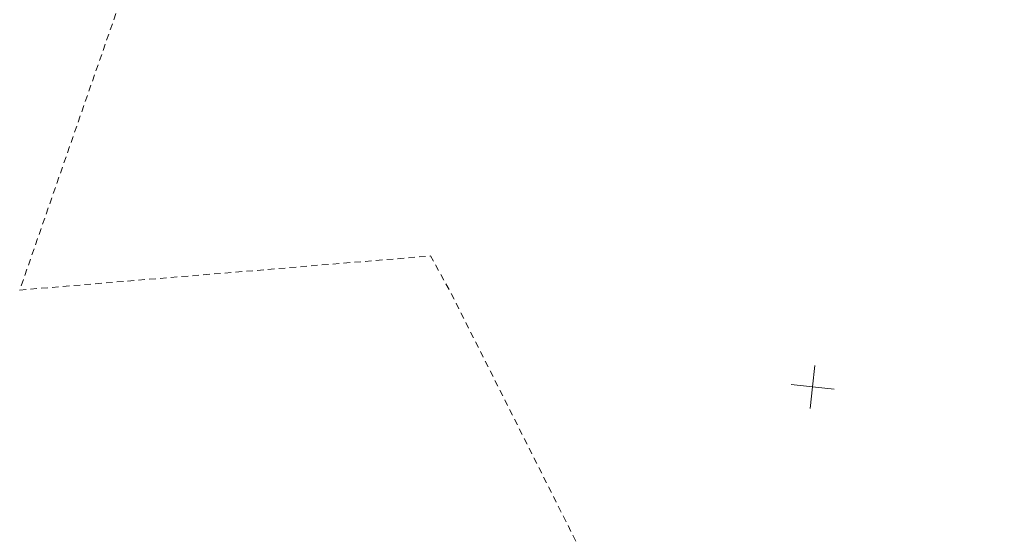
# Model space of a CAD drawing. Header units: millimetres. Extents: x -165388 to 921073, y -295343 to 494042.
# Tile 18 of 117: x -165388 to 61838, y -38587 to 80438. Entities that reach past the tile are written whole.
import ezdxf
from ezdxf.xclip import XClip

# ---------------------------------------------------------------- set-up
doc = ezdxf.new("R2010")
doc.units = ezdxf.units.MM
doc.header["$MEASUREMENT"] = 0
doc.header["$XCLIPFRAME"] = 0
doc.linetypes.add('1.5_1.0', pattern=[2500, 1500, -1000])
doc.layers.add('bg-woz-oz.6640.12006.2023.pge-1_rzut_5_216-obręb ewidencyjny_Nr_pióra__7', color=7, linetype='Continuous', lineweight=18)
doc.layers.add('bg-woz-oz.6640.12006.2023.pge-1_rzut_5__PKIG-01 RAMKA_Nr_pióra__7', color=7, linetype='Continuous', lineweight=18)
doc.layers.add('INW_GEO', color=7, linetype='Continuous')

# ---------------------------------------------------------------- blocks, each defined once
blk = doc.blocks.new('Rysunek_2_5', base_point=(-8071116842, -4961354755))
at = {"layer": 'bg-woz-oz.6640.12006.2023.pge-1_rzut_5_216-obręb ewidencyjny_Nr_pióra__7', "linetype": '1.5_1.0', "flags": 128}
blk.add_lwpolyline([(-165388, 18032), (-76197, 25429), (-70556, 25892), (-65859, 17335), (-32576, -48795), (-33435, -58439), (-34507, -70352), (-34885, -73610), (-34847, -77778), (-34351, -149758), (-33864, -221063), (49111, -210760), (56098, -261047), (58810, -280656), (68525, -283293), (99614, -291733), (106153, -295298), (148135, -233498), (178386, -164974), (213467, -61033), (241424, 5414), (261484, 53112), (312041, 173322), (283313, 179106), (128376, 210363), (-61137, 251961), (-75011, 249833), (-79205, 244659), (-83860, 238931), (-91094, 216684), (-93827, 221320), (-108163, 179476), (-111618, 170865), (-131164, 116493), (-141166, 87643), (-161181, 30113)], close=True, dxfattribs=at)
at = {"layer": 'bg-woz-oz.6640.12006.2023.pge-1_rzut_5__PKIG-01 RAMKA_Nr_pióra__7', "linetype": 'Continuous'}
for q in [(18123, 639), (12620, -3802), (17060, -9305), (22563, -4864)]:
    blk.add_line((17592, -4333), q, dxfattribs=at)

msp = doc.modelspace()

# ---------------------------------------------------------------- block references
at = {"layer": 'INW_GEO', "color": 151, "linetype": 'Continuous', "lineweight": 13, "true_color": 0x80c2ff}
ref = msp.add_blockref('Rysunek_2_5', (-8071116841.926, -4961354754.727), dxfattribs=at)
XClip(ref).set_block_clipping_path([(-195425.9394250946, -263123.0086484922), (606609.6817159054, -348810.9449165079), (694192.2923495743, 470958.7517303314), (-107843.3287914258, 556646.6879983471)])

doc.saveas('drawing.dxf')
